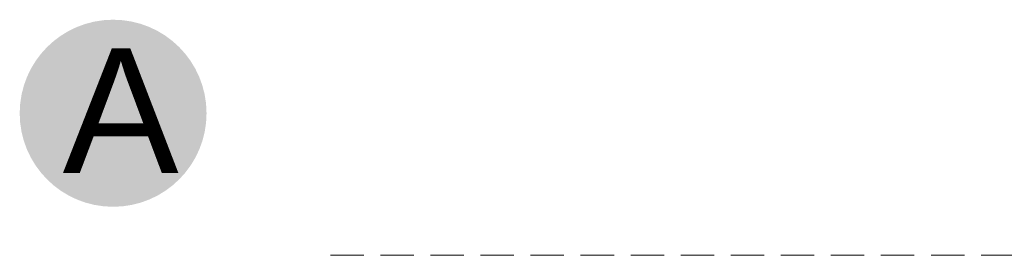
# Model space of a CAD drawing. Header units: millimetres. Extents: x -7814 to 55813, y 465 to 25965.
# Tile 99 of 112: x 51495 to 52085, y 19177 to 19318. Entities that reach past the tile are written whole.
import ezdxf

# ---------------------------------------------------------------- set-up
doc = ezdxf.new("R2010")
doc.units = ezdxf.units.MM
doc.linetypes.add('Hidden Line', pattern=[30.00000000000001, 20, -10.00000000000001])
for name, color, linetype, lineweight in [('2D - Ogolne5', 161, 'Continuous', 25), ('2D Drafting - General2', 251, 'Continuous', 15), ('Opisy - Tekst121', 255, 'Continuous', 0)]:
    doc.layers.add(name, color=color, linetype=linetype, lineweight=lineweight)
doc.styles.add('GENERATED_STYLE_5', font='arial.ttf')

msp = doc.modelspace()

# ---------------------------------------------------------------- hatches: boundary and pattern name
at = {"layer": '2D - Ogolne5', "linetype": 'Continuous'}
msp.add_hatch(color=256, dxfattribs=at).paths.add_polyline_path([(51495.05267020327, 19262.33913553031, 0.9999999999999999), (51607.05829119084, 19262.33913553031, 0.9999999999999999)], flags=0)

# ---------------------------------------------------------------- linework, layer by layer
at = {"layer": '2D Drafting - General2', "linetype": 'Hidden Line'}
msp.add_line((51681.29362146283, 19177.29311147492), (52699.53923662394, 19177.29311147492), dxfattribs=at)

# ---------------------------------------------------------------- texts
at = {"layer": 'Opisy - Tekst121', "linetype": 'Continuous', "insert": (51520.81327827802, 19301.24810435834), "char_height": 74.64135770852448, "attachment_point": 1, "style": 'GENERATED_STYLE_5'}
msp.add_mtext('{A}', dxfattribs=at)

doc.saveas('drawing.dxf')
